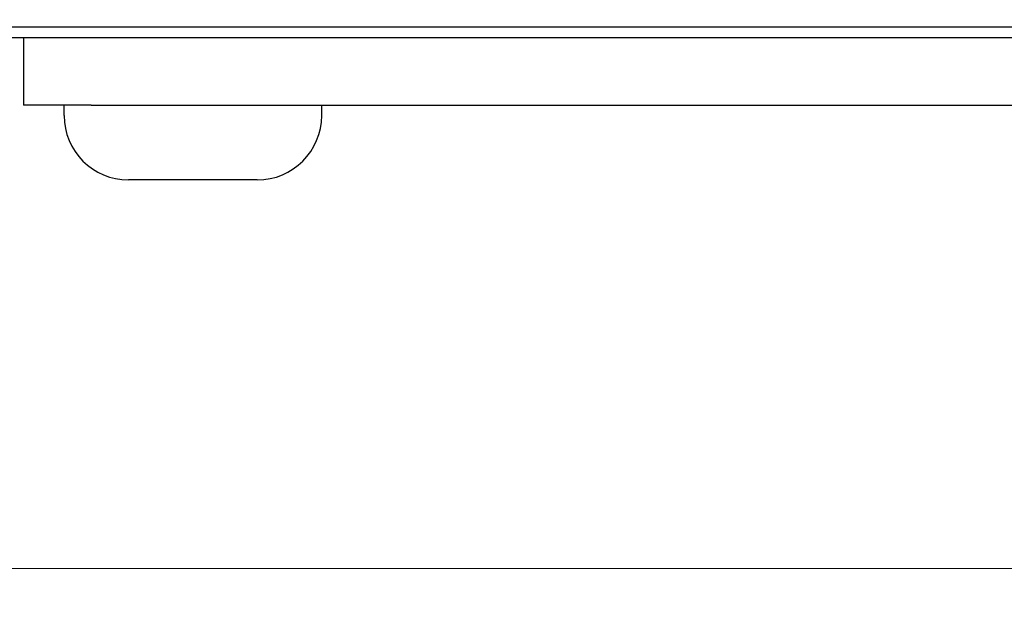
# Model space of a CAD drawing. Header units: millimetres. Extents: x 399 to 6076, y -1991 to 1602.
# Tile 256 of 256: x 5305 to 5334, y -247 to -229. Entities that reach past the tile are written whole.
import ezdxf

# ---------------------------------------------------------------- set-up
doc = ezdxf.new("R2010")
doc.units = ezdxf.units.MM
doc.layers.add('AM_5', color=3, linetype='Continuous', lineweight=25)
doc.layers.add('可見 (ISO)', color=7, linetype='Continuous', lineweight=25)
doc.styles.add('尺寸標註', font='romans.shx', dxfattribs={"bigfont": 'CHINESET.SHX'})
doc.dimstyles.new('CNS1$0', dxfattribs={"dimtxt": 2.5, "dimasz": 2.5, "dimexe": 1, "dimexo": 1, "dimgap": 1.5, "dimtad": 1, "dimtoh": 1, "dimdec": 1, "dimdsep": 46, "dimtxsty": '尺寸標註', "dimcen": 0, "dimclrd": 2, "dimclre": 2, "dimclrt": 1, "dimadec": 0, "dimazin": 2, "dimtp": 0.1, "dimtm": 0.1, "dimtfac": 0.71, "dimtdec": 1, "dimtmove": 0, "dimatfit": 0, "dimfxl": 0, "dimlwd": 13, "dimlwe": 13, "dimarcsym": 0})

# ---------------------------------------------------------------- blocks, each defined once
blk = doc.blocks.new('*D422')
at = {"layer": 'AM_5', "color": 2, "lineweight": 13}
for p, q in [((5279.53, -215.504), (5279.53, -246.661)), ((5397.05, -233.004), (5397.05, -246.661)), ((5282.03, -245.661), (5394.55, -245.661))]:
    blk.add_line(p, q, dxfattribs=at)
at = {"layer": 'AM_5', "color": 2}
for points in [[(5282.03, -245.245), (5282.03, -246.078), (5279.53, -245.661)], [(5394.55, -245.245), (5394.55, -246.078), (5397.05, -245.661)]]:
    blk.add_solid(points, dxfattribs=at)
at = {"layer": 'Defpoints', "color": 0}
for p in [(5279.53, -214.504), (5397.05, -232.004), (5397.05, -245.661)]:
    blk.add_point(p, dxfattribs=at)
at = {"layer": 'AM_5', "color": 1, "insert": (5338.29, -242.911), "char_height": 2.5, "attachment_point": 5, "style": '尺寸標註'}
blk.add_mtext('117.5', dxfattribs=at)

msp = doc.modelspace()

# ---------------------------------------------------------------- linework, layer by layer
at = {"layer": '可見 (ISO)'}
for p, q in [((5357.48, -229.704), (5293.48, -229.704)), ((5289.48, -230.004), (5361.48, -230.004)), ((5304.98, -230.004), (5304.98, -232.004)), ((5306.98, -232.004), (5304.98, -232.004)), ((5306.18, -232.304), (5306.18, -232.004)), ((5306.98, -232.004), (5382.05, -232.004)), ((5313.78, -232.304), (5313.78, -232.004)), ((5311.88, -234.204), (5308.08, -234.204))]:
    msp.add_line(p, q, dxfattribs=at)
for centre, start, end in [((5308.08, -232.304), 180, 270), ((5311.88, -232.304), 270, 0)]:
    msp.add_arc(centre, 1.9, start, end, dxfattribs=at)

# ---------------------------------------------------------------- dimensions: what is measured, and where the dimension line sits
at = {"layer": 'AM_5'}
dim = msp.add_linear_dim(base=(5397.05, -245.661), p1=(5279.53, -214.504), p2=(5397.05, -232.004), dimstyle='CNS1$0', override={"dimfxl": 4, "dimarcsym": 1}, dxfattribs=at)
dim.commit()
dim.dimension.update_dxf_attribs({"geometry": '*D422', "text_midpoint": (5338.29, -242.911)})

doc.saveas('drawing.dxf')
